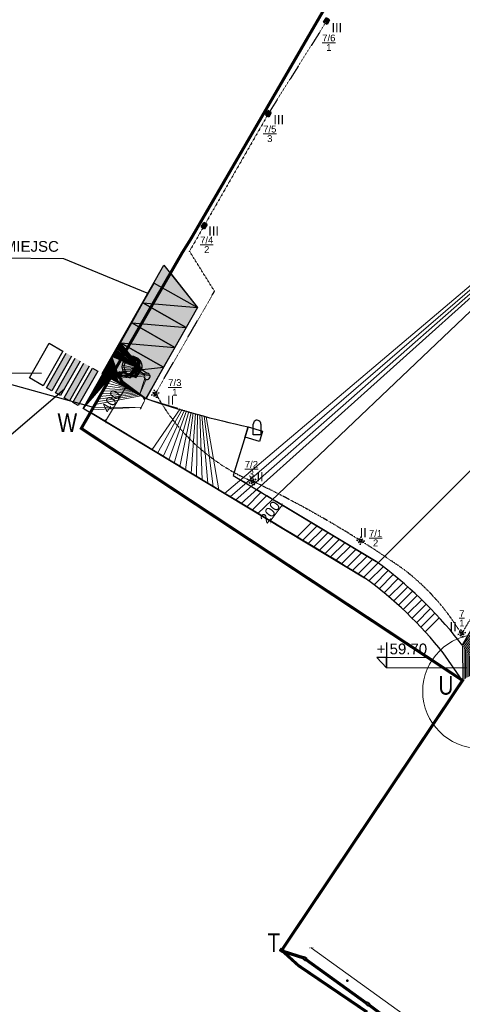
# Model space of a CAD drawing. Header units: millimetres. Extents: x 6567289036 to 6568990308, y 5976640423 to 5977332400.
# Tile 43 of 216: x 6567997284 to 6568041808, y 5976852840 to 5976951801. Entities that reach past the tile are written whole.
import ezdxf

# ---------------------------------------------------------------- set-up
doc = ezdxf.new("R2010")
doc.units = ezdxf.units.MM
for name, pattern in [('ACAD_ISO03W100', [30, 12, -18]), ('ACAD_ISO04W100', [30, 24, -3, 0, -3]), ('ACAD_ISO10W100', [18, 12, -3, 0, -3]), ('HIDDEN2', [4.762499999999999, 3.175, -1.5875])]:
    doc.linetypes.add(name, pattern=pattern)
for name, color, linetype, lineweight in [('_ZAKRES_OPRACOWANIA', 182, 'HIDDEN2', 50), ('OBSZAR WPISANY DO REJESTRU ZABYTKÓW', 10, 'FENCELINE1', 35), ('parking', 251, 'Continuous', 0), ('proj. kabel', 1, 'ACAD_ISO03W100', 30), ('proj. opis', 1, 'Continuous', 20), ('proj. oprawy dogruntowe', 1, 'Continuous', 35), ('proj. oświetlenie - beton', 1, 'Continuous', 35), ('proj. słupki oświetleniowe', 1, 'Continuous', 35), ('PZT_Granica Działki', 1, 'ACAD_ISO04W100', 40), ('ZAGOSPODAROWANIE_ OGRODZENIE', 220, 'Continuous', 50), ('zagospodarowanie_ wymiary', 160, 'Continuous', 13)]:
    doc.layers.add(name, color=color, linetype=linetype, lineweight=lineweight)
doc.styles.add('Arial', font='arial.ttf', dxfattribs={"height": 324.5658682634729})
doc.styles.get("Standard").update_dxf_attribs({"font": 'arial.ttf'})
doc.linetypes.add('FENCELINE1', pattern='A,6.349999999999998,-2.54,[133,ltypeshp.shx,S=2.54,R=0,X=-2.54,Y=0],-2.54,25.4', length=36.83)
doc.dimstyles.new('pzt 500', dxfattribs={"dimtxt": 1000, "dimasz": 300, "dimexe": 1, "dimexo": 1, "dimgap": 50, "dimtad": 1, "dimdec": 0, "dimlfac": 0.1, "dimzin": 12, "dimtxsty": 'Standard', "dimblk": 'ARCHTICK', "dimcen": 6, "dimclrd": 256, "dimclre": 256, "dimclrt": 256, "dimadec": 3, "dimazin": 0, "dimtfac": 1, "dimtdec": 0, "dimtmove": 0, "dimatfit": 3, "dimfxl": 0, "dimtolj": 1, "dimlwd": -1, "dimarcsym": 0})
picture_1 = doc.add_image_def('image2.jpg', size_in_pixel=(6997, 9782))

# ---------------------------------------------------------------- blocks, each defined once
blk = doc.blocks.new('_ARCHTICK')
at = {"color": 0, "linetype": 'ByBlock', "const_width": 0.15}
blk.add_lwpolyline([(-0.5, -0.5), (0.5, 0.5)], dxfattribs=at)
blk = doc.blocks.new('*D296')
at = {"layer": 'Defpoints', "color": 0, "lineweight": 30}
for p in [(6568026609.037051, 5976858531.265306), (6568025867.403996, 5976857502.8207), (6568063639.917902, 5976830264.265793)]:
    blk.add_point(p, dxfattribs=at)
at = {"layer": 'zagospodarowanie_ wymiary', "lineweight": -2}
for p, q in [((6568026591.489948, 5976858506.932218), (6568026609.621954, 5976858532.076409)), ((6568064364.003855, 5976831268.377311), (6568064382.13586, 5976831293.521502))]:
    blk.add_line(p, q, dxfattribs=at)
at = {"layer": 'zagospodarowanie_ wymiary'}
blk.add_line((6568064381.550959, 5976831292.7104), (6568026609.037051, 5976858531.265306), dxfattribs=at)
at = {"layer": 'zagospodarowanie_ wymiary', "xscale": 300, "yscale": 300, "zscale": 300}
for p, rotation in [((6568026609.037051, 5976858531.265306), 144.2038331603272), ((6568064381.550959, 5976831292.7104), 324.2038331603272)]:
    blk.add_blockref('_ARCHTICK', p, dxfattribs=dict(at, rotation=rotation))
at = {"layer": 'zagospodarowanie_ wymiary', "insert": (6568045699.317907, 5976845455.986258), "char_height": 1000, "attachment_point": 5, "rotation": 324.20383316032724}
blk.add_mtext('\\A1;4657', dxfattribs=at)
blk = doc.blocks.new('A$C35ED537B')
h = blk.add_hatch(color=256)
h.dxf.hatch_style = 1
h.paths.add_polyline_path([(597.4794612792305, 539.6668254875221), (347.4974705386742, 536.8446800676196), (350.3175245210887, 286.8626985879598), (600.3016296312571, 289.682755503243)])
h.paths.add_polyline_path([(2981.363359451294, 1197.797172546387), (2731.379288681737, 1194.975004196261), (2734.201457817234, 944.9909343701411), (2984.185527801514, 947.813102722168)])
h.paths.add_polyline_path([(10795.44844341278, 1122.557886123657), (10545.48616313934, 1126.900535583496), (10541.14351463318, 876.9382543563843), (10791.10579490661, 872.5956068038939)])
h.paths.add_polyline_path([(23686.05223274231, 733.9296464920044), (23436.05223274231, 733.9296474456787), (23436.05223083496, 483.929648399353), (23686.05223083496, 483.9296474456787)])
h.paths.add_polyline_path([(49299.76936531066, 733.9296245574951), (49049.76936912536, 733.9296197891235), (49049.76935768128, 483.9296464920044), (49299.76936531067, 483.9296016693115)])
h = blk.add_hatch(color=256)
h.dxf.hatch_style = 1
h.paths.add_polyline_path([(5521.235765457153, 1078.021723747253), (5461.239589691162, 1077.3449010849), (5461.578422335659, 1047.30937503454), (5521.589195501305, 1046.692484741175)])
h.paths.add_polyline_path([(5521.589195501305, 1046.692484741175), (5461.578422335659, 1047.30937503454), (5461.916410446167, 1017.348711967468), (5521.912591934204, 1018.025527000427)])
h.paths.add_polyline_path([(8061.468946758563, 1020.583386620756), (8001.458173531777, 1021.20027691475), (8001.788820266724, 991.890383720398), (8061.785001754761, 992.5671987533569)])
h.paths.add_polyline_path([(8061.10817527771, 1052.563395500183), (8001.111999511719, 1051.88657283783), (8001.458173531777, 1021.20027691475), (8061.468946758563, 1020.583386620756)])
h.paths.add_polyline_path([(13332.54159927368, 947.2836198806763), (13272.54923915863, 948.241289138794), (13272.06794601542, 918.0906758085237), (13332.04646688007, 916.266290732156)])
h.paths.add_polyline_path([(13332.04646688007, 916.266290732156), (13272.06794601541, 918.0906758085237), (13271.59158315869, 888.2489203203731), (13331.58393573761, 887.2912511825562)])
h.paths.add_polyline_path([(15870.88680325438, 839.0416050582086), (15810.90828251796, 840.8659901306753), (15810.44822015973, 812.0453795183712), (15870.44057273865, 811.0877103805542)])
h.paths.add_polyline_path([(15871.39823627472, 871.0800790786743), (15811.40587615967, 872.037748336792), (15810.90828251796, 840.8659901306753), (15870.88680325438, 839.0416050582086)])
h.paths.add_polyline_path([(18409.72713867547, 761.8169194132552), (18349.74861806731, 763.6413044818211), (18349.30485620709, 735.8418387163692), (18409.29720878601, 734.8841695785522)])
h.paths.add_polyline_path([(18410.25487232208, 794.8765382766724), (18350.26251220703, 795.83420753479), (18349.7486180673, 763.6413044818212), (18409.72713867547, 761.8169194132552)])
h.paths.add_polyline_path([(20948.56747409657, 684.5922337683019), (20888.58895361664, 686.416618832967), (20888.16149225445, 659.6382979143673), (20948.15384483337, 658.6806287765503)])
h.paths.add_polyline_path([(20949.11150836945, 718.6729974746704), (20889.11914825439, 719.6306667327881), (20888.58895361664, 686.416618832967), (20948.56747409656, 684.5922337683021)])
h.paths.add_polyline_path([(26225.68509695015, 608.9296441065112), (26165.68137630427, 608.9296441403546), (26166.05590621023, 575.2982407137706), (26226.05218791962, 575.9663782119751)])
h.paths.add_polyline_path([(26225.38404750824, 635.9626512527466), (26165.38776874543, 635.2945194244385), (26165.68137630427, 608.9296441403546), (26225.68509695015, 608.9296441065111)])
h.paths.add_polyline_path([(28765.67982720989, 608.9296426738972), (28705.67610658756, 608.9296427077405), (28706.05586329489, 574.8288918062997), (28766.05214500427, 575.4970293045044)])
h.paths.add_polyline_path([(28765.3840045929, 635.4933023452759), (28705.38772583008, 634.8251705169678), (28705.67610658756, 608.9296427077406), (28765.67982720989, 608.9296426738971)])
h.paths.add_polyline_path([(31305.67455651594, 608.9296412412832), (31245.67083591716, 608.9296412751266), (31246.05581942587, 574.3595428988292), (31306.05210113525, 575.0276803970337)])
h.paths.add_polyline_path([(31305.38396072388, 635.0239534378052), (31245.38768196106, 634.3558216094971), (31245.67083591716, 608.9296412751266), (31305.67455651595, 608.9296412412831)])
h.paths.add_polyline_path([(33845.66928770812, 608.929639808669), (33785.66556713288, 608.9296398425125), (33786.0557774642, 573.8901920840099), (33846.05205917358, 574.5583295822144)])
h.paths.add_polyline_path([(33845.38391876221, 634.5546026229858), (33785.38763999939, 633.8864707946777), (33785.66556713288, 608.9296398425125), (33845.66928770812, 608.9296398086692)])
h.paths.add_polyline_path([(36385.66401606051, 608.929638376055), (36325.66029550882, 608.9296384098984), (36326.0557326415, 573.4208431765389), (36386.05201435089, 574.0889806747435)])
h.paths.add_polyline_path([(36385.38387393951, 634.0852537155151), (36325.3875951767, 633.4171218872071), (36325.66029550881, 608.9296384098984), (36385.6640160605, 608.929638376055)])
h.paths.add_polyline_path([(38925.65874632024, 608.929636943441), (38865.65502579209, 608.9296369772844), (38866.05568972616, 572.9514942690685), (38926.05197143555, 573.6196317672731)])
h.paths.add_polyline_path([(38925.38383102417, 633.6159048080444), (38865.38755226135, 632.9477729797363), (38865.65502579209, 608.9296369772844), (38925.65874632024, 608.929636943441)])
h.paths.add_polyline_path([(41465.65347560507, 608.929635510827), (41405.64975510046, 608.9296355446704), (41406.05564585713, 572.4821434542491), (41466.05192756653, 573.1502809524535)])
h.paths.add_polyline_path([(41465.38378715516, 633.1465539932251), (41405.38750839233, 632.4784221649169), (41405.64975510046, 608.9296355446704), (41465.65347560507, 608.929635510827)])
h.paths.add_polyline_path([(44005.6482058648, 608.9296340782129), (43945.64448538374, 608.9296341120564), (43946.0556029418, 572.0127945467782), (44006.05188465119, 572.6809320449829)])
h.paths.add_polyline_path([(44005.38374423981, 632.6772050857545), (43945.38746547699, 632.0090732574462), (43945.64448538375, 608.9296341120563), (44005.64820586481, 608.929634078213)])
h.paths.add_polyline_path([(46545.64293612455, 608.9296326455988), (46485.63921566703, 608.9296326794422), (46486.05556002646, 571.5434456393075), (46546.05184173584, 572.2115831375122)])
h.paths.add_polyline_path([(46545.38370132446, 632.2078561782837), (46485.38742256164, 631.5397243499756), (46485.63921566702, 608.9296326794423), (46545.64293612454, 608.929632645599)])
at = {"lineweight": 70}
for points in [[(598.8915835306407, 414.6748075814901), (2732.758512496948, 1072.805137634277)], [(10543.19587898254, 995.0720796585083), (2981.363359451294, 1072.8051404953)], [(23436.05223178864, 608.9296464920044), (10793.20613288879, 993.4909763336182)], [(49049.76936340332, 608.9296312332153), (23687.10014057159, 608.9296455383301)]]:
    blk.add_lwpolyline(points, dxfattribs=at)
at = {"lineweight": 40}
for points in [[(2731.379288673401, 1194.975004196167), (2734.201457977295, 944.9909343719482), (2984.185527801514, 947.813102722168), (2981.363359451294, 1197.797172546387), (2731.379288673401, 1194.975004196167)], [(10545.48616313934, 1126.900535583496), (10541.14351463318, 876.9382543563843), (10791.10579490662, 872.595606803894), (10795.44844341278, 1122.557886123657), (10545.48616313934, 1126.900535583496)], [(347.4974466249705, 536.846799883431), (350.3175245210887, 286.8626985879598), (600.3016296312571, 289.682755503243), (597.4815374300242, 539.6668596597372), (347.4974466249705, 536.846799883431)], [(13271.59157562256, 888.2489204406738), (13331.58393573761, 887.2912511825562), (13332.54159927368, 947.2836198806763), (13272.54923915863, 948.241289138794), (13271.59158325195, 888.2489261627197)], [(15810.4482126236, 812.0453796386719), (15870.44057273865, 811.0877103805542), (15871.39823627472, 871.0800790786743), (15811.40587615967, 872.037748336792), (15810.44822025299, 812.0453853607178)], [(18349.30484867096, 735.8418388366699), (18409.29720878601, 734.8841695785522), (18410.25487232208, 794.8765382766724), (18350.26251220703, 795.83420753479), (18349.30485630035, 735.8418445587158)], [(20888.16148471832, 659.638298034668), (20948.15384483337, 658.6806287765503), (20949.11150836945, 718.6729974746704), (20889.11914825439, 719.6306667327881), (20888.16149234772, 659.6383037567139)], [(23436.05223274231, 733.9296474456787), (23436.05223083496, 483.929648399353), (23686.05223083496, 483.9296474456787), (23686.05223274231, 733.9296464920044), (23436.05223274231, 733.9296474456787)], [(26166.05590629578, 575.2982330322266), (26165.38776874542, 635.2945194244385), (26225.38404750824, 635.9626512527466), (26226.05218791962, 575.9663782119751), (26166.0559015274, 575.2982406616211)], [(28706.05586338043, 574.8288841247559), (28705.38772583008, 634.8251705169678), (28765.3840045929, 635.4933023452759), (28766.05214500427, 575.4970293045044), (28706.05585861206, 574.8288917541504)], [(31246.05581951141, 574.3595352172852), (31245.38768196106, 634.3558216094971), (31305.38396072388, 635.0239534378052), (31306.05210113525, 575.0276803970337), (31246.05581474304, 574.3595428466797)], [(33786.05577754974, 573.8901844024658), (33785.38763999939, 633.8864707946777), (33845.38391876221, 634.5546026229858), (33846.05205917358, 574.5583295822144), (33786.05577278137, 573.8901920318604)], [(36326.05573272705, 573.4208354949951), (36325.3875951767, 633.417121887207), (36385.38387393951, 634.0852537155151), (36386.05201435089, 574.0889806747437), (36326.05572795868, 573.4208431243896)], [(38866.05568981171, 572.9514865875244), (38865.38755226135, 632.9477729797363), (38925.38383102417, 633.6159048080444), (38926.05197143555, 573.619631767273), (38866.05568504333, 572.951494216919)], [(41406.05564594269, 572.4821357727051), (41405.38750839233, 632.478422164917), (41465.38378715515, 633.1465539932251), (41466.05192756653, 573.1502809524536), (41406.05564117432, 572.4821434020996)], [(43946.05560302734, 572.0127868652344), (43945.38746547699, 632.0090732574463), (44005.38374423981, 632.6772050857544), (44006.05188465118, 572.6809320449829), (43946.05559825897, 572.0127944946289)], [(46486.055560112, 571.5434379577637), (46485.38742256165, 631.5397243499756), (46545.38370132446, 632.2078561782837), (46546.05184173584, 572.2115831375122), (46486.05555534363, 571.5434455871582)], [(49049.76936912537, 733.9296197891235), (49049.76935768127, 483.9296464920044), (49299.76936531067, 483.9296016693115), (49299.76936531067, 733.9296245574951), (49049.76936912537, 733.9296197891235)]]:
    blk.add_lwpolyline(points, dxfattribs=at)
for points in [[(2984.185527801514, 947.813102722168), (2981.363359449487, 1197.797172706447), (2731.379288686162, 1194.975003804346), (2734.201457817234, 944.9909343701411), (2984.185527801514, 947.813102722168)], [(600.3016296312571, 289.682755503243), (597.4794612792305, 539.6668254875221), (347.4953905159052, 536.844656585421), (350.3175596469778, 286.8605871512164), (600.3016296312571, 289.682755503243)]]:
    blk.add_lwpolyline(points)
for points in [[(5461.239589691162, 1077.3449010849), (5521.235765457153, 1078.021723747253), (5521.912591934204, 1018.025527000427), (5461.916410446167, 1017.348711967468)], [(8001.111999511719, 1051.88657283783), (8061.10817527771, 1052.563395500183), (8061.785001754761, 992.5671987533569), (8001.788820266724, 991.890383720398)]]:
    blk.add_lwpolyline(points, close=True, dxfattribs=at)
blk = doc.blocks.new('A$C16E968F9')
at = {"lineweight": 20}
h = blk.add_hatch(dxfattribs=at)
h.set_pattern_fill('ANSI31', color=143, scale=50, angle=-1.132014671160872)
h.set_pattern_definition([(43.86798532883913, (-6567997040.728377, -5976919096.231314), (-110.0136077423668, 114.448978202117), [])])
edge = h.paths.add_edge_path()
edge.add_arc((-3181.486545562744, 63.96499156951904), 809.2069627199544, 354.8497814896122, 577.3723121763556)
edge.add_line((-3824.569823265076, -427.2170581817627), (0.3724174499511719, -0.2191610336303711))
edge.add_line((0.3724174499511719, -0.2191610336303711), (-4354.789247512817, 2455.909273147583))
edge.add_line((-4354.789247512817, 2455.909273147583), (-6125.619938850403, -684.0950708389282))
edge.add_line((-6125.619938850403, -684.0950708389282), (-3995.632135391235, -446.3136205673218))
edge.add_line((-3995.632135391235, -446.3136205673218), (-4073.96161365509, -422.5937519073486))
edge.add_arc((-3181.48654460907, 63.96499061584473), 1016.489625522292, -11.871738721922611, 208.5982945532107, ccw=False)
edge.add_line((-2186.739046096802, -145.1487884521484), (-2375.546537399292, -8.675309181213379))
h.paths.add_polyline_path([(-4380.159212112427, -489.240348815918), (-3438.631407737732, -774.3554182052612), (-3131.813702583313, -349.8811435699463)], flags=17)
edge = h.paths.add_edge_path()
edge.add_line((-4442.664400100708, -496.2181224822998), (-6125.619938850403, -684.0950708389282))
edge.add_line((-6125.619938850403, -684.0950708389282), (-1761.573069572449, -3160.024989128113))
edge.add_line((-1761.573069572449, -3160.024989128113), (0.3724174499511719, -0.2191610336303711))
edge.add_line((0.3724174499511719, -0.2191610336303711), (-2196.30194568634, -245.4451732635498))
edge.add_line((-2196.30194568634, -245.4451732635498), (-1654.13116645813, -607.8053302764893))
edge.add_arc((-1672.336247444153, -913.662672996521), 306.3986603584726, -211.50715673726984, 86.59368938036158, ccw=False)
edge.add_line((-1933.564051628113, -753.5371837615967), (-2394.963848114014, -441.6327810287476))
edge.add_line((-2394.963848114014, -441.6327810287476), (-2835.34787273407, -1050.89257144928))
edge.add_line((-2835.34787273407, -1050.89257144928), (-3014.555773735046, -932.2129335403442))
edge.add_line((-3014.555773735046, -932.2129335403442), (-2572.908598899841, -321.2056121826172))
edge.add_line((-2572.908598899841, -321.2056121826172), (-2616.349132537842, -292.3371915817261))
edge.add_line((-2616.349132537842, -292.3371925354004), (-2202.611539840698, -241.2281532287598))
edge.add_line((-2202.611539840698, -241.2281532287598), (-2776.185911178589, 142.1206121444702))
edge.add_line((-2776.185911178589, 142.1206121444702), (-3126.407266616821, -342.4014797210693))
edge.add_line((-3126.407266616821, -342.4014797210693), (-2843.446709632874, -317.6892585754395))
edge.add_line((-2843.446709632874, -317.6892585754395), (-3380.06005859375, -1060.079805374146))
edge.add_line((-3380.06005859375, -1060.079805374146), (-4288.012612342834, -782.3395900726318))
edge.add_line((-4288.012612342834, -782.3395900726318), (-4398.809608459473, -1137.627415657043))
edge.add_line((-4398.809608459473, -1137.627415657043), (-4610.930764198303, -1068.163222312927))
edge.add_line((-4610.930764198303, -1068.163222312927), (-4442.664400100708, -496.2181234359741))
for p, q in [((-3438.631407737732, -774.3554191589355), (-2776.185911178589, 142.1206121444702)), ((-2776.185911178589, 142.1206121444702), (-1654.131168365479, -607.8053293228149)), ((-4435.666391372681, -472.4315700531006), (-4610.930765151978, -1068.163222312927)), ((-3438.631407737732, -774.3554191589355), (-4435.666391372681, -472.4315700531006)), ((-4398.809609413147, -1137.627415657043), (-4288.012614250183, -782.3395910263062)), ((-4288.012614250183, -782.3395910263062), (-3380.060059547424, -1060.079805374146)), ((-3736.699101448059, -524.7241668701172), (-4073.961612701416, -422.5937519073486)), ((-2757.378471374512, -198.6161012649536), (-3380.060059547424, -1060.079805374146)), ((-3014.555772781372, -932.2129335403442), (-2572.908599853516, -321.2056112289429)), ((-2835.347873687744, -1050.89257144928), (-3014.555772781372, -932.2129335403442)), ((-2394.963849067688, -441.6327819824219), (-2835.347873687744, -1050.89257144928)), ((-2572.908599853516, -321.2056112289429), (-2757.378471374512, -198.6161012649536)), ((-1933.564051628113, -753.5371837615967), (-2394.963849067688, -441.6327819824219)), ((-2375.546537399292, -8.675309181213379), (-2186.739045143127, -145.1487884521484)), ((-4610.930765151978, -1068.163222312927), (-4398.809609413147, -1137.627415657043))]:
    blk.add_line(p, q)
at = {"color": 6, "lineweight": 30}
blk.add_lwpolyline([(-6127.408550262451, -671.0686025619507), (-4350.01784324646, 2465.227125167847), (0, 0), (-1768.54691696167, -3156.115742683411), (-6127.408550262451, -671.0686025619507), (0, 0)], dxfattribs=at)
for centre, radius, start, end in [((-3181.48654460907, 63.96499156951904), 1016.489625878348, 348.1282467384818, 208.5982710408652), ((-3181.48654460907, 63.96499156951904), 809.2069628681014, 354.8497726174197, 226.6762911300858), ((-1672.336245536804, -913.6626720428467), 306.3986594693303, 148.4928613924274, 86.5936620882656)]:
    blk.add_arc(centre, radius, start, end)
blk = doc.blocks.new('*D310')
at = {"layer": 'Defpoints', "color": 0, "lineweight": 30}
for p in [(6568008196.619848, 5976914750.990796), (6568005917.100292, 5976911449.62836), (6568006136.80834, 5976911317.809746)]:
    blk.add_point(p, dxfattribs=at)
at = {"layer": 'zagospodarowanie_ wymiary'}
blk.add_line((6568007976.911798, 5976914882.80941), (6568005917.100292, 5976911449.62836), dxfattribs=at)
at = {"layer": 'zagospodarowanie_ wymiary', "lineweight": -2}
for p, q in [((6568008002.636908, 5976914867.375072), (6568007976.054295, 5976914883.323888)), ((6568005942.8254, 5976911434.194022), (6568005916.242788, 5976911450.142838))]:
    blk.add_line(p, q, dxfattribs=at)
at = {"layer": 'zagospodarowanie_ wymiary', "xscale": 300, "yscale": 300, "zscale": 300}
for p, rotation in [((6568007976.911798, 5976914882.80941), 59.0374353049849), ((6568005917.100292, 5976911449.62836), 239.0374353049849)]:
    blk.add_blockref('_ARCHTICK', p, dxfattribs=dict(at, rotation=rotation))
at = {"layer": 'zagospodarowanie_ wymiary', "insert": (6568006466.312673, 5976913454.621305), "char_height": 1000, "attachment_point": 5, "rotation": 59.03743530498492}
blk.add_mtext('\\A1;400', dxfattribs=at)
blk = doc.blocks.new('*D314')
at = {"layer": 'Defpoints', "color": 0, "lineweight": 30}
for p in [(6568023703.190669, 5976903017.162393), (6568024130.266554, 5976902697.708661), (6568022922.064807, 5976901082.47059)]:
    blk.add_point(p, dxfattribs=at)
at = {"layer": 'zagospodarowanie_ wymiary'}
blk.add_line((6568022494.988922, 5976901401.924321), (6568023703.190669, 5976903017.162393), dxfattribs=at)
at = {"layer": 'zagospodarowanie_ wymiary', "lineweight": -2}
for p, q in [((6568023727.213686, 5976902999.193122), (6568023702.389902, 5976903017.761369)), ((6568022519.011938, 5976901383.95505), (6568022494.188155, 5976901402.523297))]:
    blk.add_line(p, q, dxfattribs=at)
at = {"layer": 'zagospodarowanie_ wymiary', "xscale": 300, "yscale": 300, "zscale": 300}
for p, rotation in [((6568023703.190669, 5976903017.162393), 53.20342794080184), ((6568022494.988922, 5976901401.924321), 233.2034279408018)]:
    blk.add_blockref('_ARCHTICK', p, dxfattribs=dict(at, rotation=rotation))
at = {"layer": 'zagospodarowanie_ wymiary', "insert": (6568022466.09141, 5976902299.177443), "char_height": 1000, "attachment_point": 5, "rotation": 53.20342794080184}
blk.add_mtext('\\A1;200', dxfattribs=at)
blk = doc.blocks.new('słupek ośw. 3m')
at = {"layer": 'proj. słupki oświetleniowe'}
for p, q in [((-0.2999999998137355, 0.3000000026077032), (-0.2000005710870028, 0.2000005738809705)), ((-0.2004784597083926, 1.862645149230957e-09), (-0.2999999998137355, 1.862645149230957e-09)), ((0.000478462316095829, 0.2000005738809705), (0.000717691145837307, 0.3000000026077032)), ((0.3000000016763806, 1.862645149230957e-09), (0.1995215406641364, 1.862645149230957e-09)), ((0.3000000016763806, 0.3000000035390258), (0.2000005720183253, 0.2000005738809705)), ((-0.1999994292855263, -0.1999994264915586), (-0.3000000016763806, -0.2999999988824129)), ((-0.000717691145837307, -0.2999999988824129), (-0.0004784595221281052, -0.1999994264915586)), ((0.1995215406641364, -0.1995215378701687), (0.3000000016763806, -0.2999999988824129))]:
    blk.add_line(p, q, dxfattribs=at)
blk.add_lwpolyline([(-0.1000000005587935, -0.1000000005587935), (0.09999999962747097, -0.1000000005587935), (0.09999999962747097, 0.09999999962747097), (-0.1000000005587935, 0.09999999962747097)], close=True, dxfattribs=at)
blk = doc.blocks.new('oświetlenie beton')
at = {"layer": 'proj. oświetlenie - beton'}
for p, q in [((-0.2499999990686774, 0.1999999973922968), (0.2500000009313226, 0.2000000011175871)), ((-0.2500000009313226, -0.2000000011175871), (-0.2499999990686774, 0.1999999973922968)), ((0.2500000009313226, 0.2000000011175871), (-0.2500000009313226, -0.2000000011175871)), ((-0.2499999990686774, 0.1999999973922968), (0.2500000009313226, -0.2000000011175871)), ((0.2500000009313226, 0.2000000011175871), (0.2500000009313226, -0.2000000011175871)), ((0.2500000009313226, -0.2000000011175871), (-0.2500000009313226, -0.2000000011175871))]:
    blk.add_line(p, q, dxfattribs=at)
blk = doc.blocks.new('A$C46B91495')
at = {"layer": 'proj. kabel', "ltscale": 0.03}
for p, q in [((-50059.51473045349, 19939.54795646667), (-44145.38630771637, 30175.1435842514)), ((-48741.34852981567, 14905.18070793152), (-48741.34852981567, 14905.18070793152)), ((-11908.52680873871, 8294.097051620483), (-19222.91605472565, -4139.105625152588)), ((-19360.26286697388, -4172.808046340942), (-19360.26286697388, -4172.808046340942))]:
    blk.add_line(p, q, dxfattribs=at)
for points in [[(-33000.02640247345, 57110.14172363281), (-38605.56033802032, 48222.14378738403)], [(-38854.59734344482, 47788.57510185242), (-45065.89440345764, 36974.82525348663)], [(-45314.93140983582, 36541.25657081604), (-46660.65753746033, 34198.37302398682)], [(-44145.38630771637, 30175.1435842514), (-46660.65753746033, 34198.37302207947)]]:
    blk.add_lwpolyline(points, dxfattribs=at)
for centre, radius, start, end in [((-32444.18290138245, 29537.93200969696), 20090.65815483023, 208.9798408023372, 246.6095697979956), ((-85154.71182918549, -83248.86185646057), 104443.8178225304, 57.82597120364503, 64.52341237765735), ((-85154.71182918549, -83248.86185646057), 104443.8178225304, 54.87119410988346, 57.71045470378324), ((-39278.50719070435, -16325.64103603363), 23332.97680569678, 31.38885454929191, 52.4433182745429)]:
    blk.add_arc(centre, radius, start, end, dxfattribs=at)
at = {"layer": 'proj. słupki oświetleniowe'}
for p, q in [((-29731.59480857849, 5126.791192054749), (-29872.3753900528, 5140.246926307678)), ((-29681.84610748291, 4909.447241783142), (-29604.57565021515, 4972.925175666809)), ((-29577.66477680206, 5254.484363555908), (-29641.02223873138, 5331.233102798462)), ((-29409.66908836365, 5522.219281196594), (-29423.12466907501, 5381.440309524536)), ((-29295.49558734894, 5226.835456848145), (-29218.22601413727, 5290.312664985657)), ((-29027.69673061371, 5059.512981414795), (-29168.47570419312, 5072.96856212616)), ((-29476.88299465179, 4818.993976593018), (-29490.40303230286, 4677.54062461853)), ((-29259.04988193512, 4868.526803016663), (-29323.01653957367, 4946.0134973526))]:
    blk.add_line(p, q, dxfattribs=at)
blk.add_lwpolyline([(-29590.81583881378, 5113.335609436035), (-29463.49172019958, 4959.100176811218), (-29309.25628662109, 5086.424295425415), (-29436.58040523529, 5240.659728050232)], close=True, dxfattribs=at)
at = {"layer": 'proj. oświetlenie - beton', "xscale": 1000, "yscale": 1000, "zscale": 1000, "rotation": 59.99999999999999}
for p in [(-32875.0264043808, 57326.64807510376), (-38730.98891067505, 48005.8848733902), (-45187.95029640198, 36756.61912345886)]:
    blk.add_blockref('oświetlenie beton', p, dxfattribs=at)
at = {"layer": 'proj. słupki oświetleniowe'}
for p, xscale, yscale, zscale, rotation in [((-50107.19386959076, 19851.64630889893), 1000, 1000, 1000, 331.5239478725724), ((-40324.56033611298, 11068.64091491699), 999.9999999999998, 999.9999999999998, 999.9999999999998, 342.7454395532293), ((-19274.73824977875, -4224.630241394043), 1000, 1000, 1000, 328.7869409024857)]:
    blk.add_blockref('słupek ośw. 3m', p, dxfattribs=dict(at, xscale=xscale, yscale=yscale, zscale=zscale, rotation=rotation))
at = {"layer": 'proj. opis', "linetype": 'Continuous', "char_height": 975.0000000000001, "attachment_point": 1}
for s, insert, width in [('\\A1;{\\H1x;\\W9.92023;  \\H0.7x;\\W1;\\S7\\/6/1;}', (-40817.39977836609, 55967.40851020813), 9388.931304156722), ('\\A1;{\\H1x;\\W9.92023;  \\H0.7x;\\W1;\\S7\\/5/3;}', (-46756.82284736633, 46809.00676250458), 9388.931304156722), ('\\A1;{\\H1x;\\W9.92023;  \\H0.7x;\\W1;\\S7\\/4/2;}', (-53098.05873584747, 35660.8206911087), 9388.931304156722), ('\\A1;{\\H1x;\\W9.92023;  \\H0.7x;\\W1;\\S7\\/3/1;}', (-56305.5764541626, 21328.75737380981), 9388.931304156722), ('\\A1;{\\H1x;\\W9.92023;  \\H0.7x;\\W1;\\S7\\/2/3;}', (-48603.36489200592, 13113.60444641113), 9388.931304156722), ('\\A1;{\\H1x;\\W9.92023;  \\H0.7x;\\W1;\\S7\\/1/2;}', (-36110.04246711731, 6176.102619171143), 9388.931304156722), ('\\A1;{\\H1x;\\W9.92023;  \\H0.7x;\\W1;\\S7/1;}', (-27039.28137207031, -1885.219667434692), 23393.08653467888)]:
    blk.add_mtext(s, dxfattribs=dict(at, insert=insert, width=width))
at = {"layer": 'proj. oprawy dogruntowe', "char_height": 927.4523207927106, "attachment_point": 1}
for s, width, insert in [('III', 3.312646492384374, (-32382.06160545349, 57117.9721622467)), ('III', 3.312646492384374, (-38229.02788639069, 47871.58869171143)), ('III', 3.312646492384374, (-44775.09722232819, 36689.24882888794)), ('II', 3.312646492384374, (-48914.48948478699, 19684.74253559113)), ('II', 927.4523207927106, (-39926.38627624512, 11991.56618404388)), ('II', 3.312646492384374, (-29541.63435840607, 6372.935698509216)), ('II', 3.312646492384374, (-20501.36510276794, -3076.164896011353))]:
    blk.add_mtext_dynamic_manual_height_columns(s, width=width, gutter_width=1, heights=[0], dxfattribs=dict(at, insert=insert))

msp = doc.modelspace()

# ---------------------------------------------------------------- hatches: boundary and pattern name
at = {"lineweight": 9}
h = msp.add_hatch(dxfattribs=at)
h.set_pattern_fill('ANSI31', color=6, scale=200)
h.set_pattern_definition([(45, (0, 0), (-449.0128060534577, 449.0128060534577), [])])
edge = h.paths.add_edge_path()
edge.add_arc((6568034148.686172, 5976936023.267941), 32206.75232746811, 328.805276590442, 349.8979949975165)
edge.add_line((6568065856.13859, 5976930374.165656), (6568068013.816805, 5976942445.052427))
edge.add_line((6568068013.816805, 5976942445.052427), (6568068095.181122, 5976942900.236113))
edge.add_line((6568068095.181122, 5976942900.236113), (6568068323.445813, 5976944177.237134))
edge.add_line((6568068323.445813, 5976944177.237134), (6568068444.720499, 5976944855.69465))
edge.add_line((6568068444.720499, 5976944855.69465), (6568068488.958369, 5976945103.178412))
edge.add_line((6568068488.958369, 5976945103.178412), (6568068540.241626, 5976945390.07679))
edge.add_line((6568068540.241626, 5976945390.07679), (6568068586.76246, 5976945650.332332))
edge.add_line((6568068586.76246, 5976945650.332332), (6568068635.131769, 5976945920.928965))
edge.add_line((6568068635.131769, 5976945920.928965), (6568068965.286498, 5976947767.942261))
edge.add_line((6568068965.286498, 5976947767.942261), (6568068435.529675, 5976947454.2835))
edge.add_line((6568068435.529675, 5976947454.2835), (6568068241.520104, 5976947380.614817))
edge.add_line((6568068241.520104, 5976947380.614817), (6568068050.683704, 5976947328.75661))
edge.add_line((6568068050.683704, 5976947328.75661), (6568067863.359718, 5976947297.595922))
edge.add_line((6568067863.359718, 5976947297.595922), (6568067681.421284, 5976947286.190485))
edge.add_line((6568067681.421284, 5976947286.190485), (6568067505.274965, 5976947293.215984))
edge.add_line((6568067505.274965, 5976947293.215984), (6568067335.094812, 5976947317.44418))
edge.add_line((6568067335.094812, 5976947317.44418), (6568066769.694947, 5976947533.378028))
edge.add_line((6568066769.694947, 5976947533.378028), (6568066750.358682, 5976947420.636451))
edge.add_line((6568066750.358682, 5976947420.636451), (6568066439.701027, 5976945609.323187))
edge.add_line((6568066439.701027, 5976945609.323187), (6568066429.364079, 5976945549.052816))
edge.add_line((6568066429.364079, 5976945549.052816), (6568066419.25403, 5976945490.105404))
edge.add_line((6568066419.25403, 5976945490.105404), (6568066407.870255, 5976945423.731427))
edge.add_line((6568066407.870255, 5976945423.731427), (6568066387.165746, 5976945303.012207))
edge.add_line((6568066387.165746, 5976945303.012207), (6568066363.843471, 5976945167.029885))
edge.add_line((6568066363.843471, 5976945167.029885), (6568066326.959053, 5976944951.972468))
edge.add_line((6568066326.959053, 5976944951.972468), (6568066284.00243, 5976944701.510587))
edge.add_line((6568066284.00243, 5976944701.510587), (6568066233.5917, 5976944407.586958))
edge.add_line((6568066233.5917, 5976944407.586958), (6568066194.982246, 5976944182.471579))
edge.add_line((6568066194.982246, 5976944182.471579), (6568066115.641999, 5976943719.872187))
edge.add_line((6568066115.641999, 5976943719.872187), (6568066048.797154, 5976943330.1282))
edge.add_line((6568066048.797154, 5976943330.1282), (6568065952.82215, 5976942770.538592))
edge.add_line((6568065952.82215, 5976942770.538592), (6568065879.607695, 5976942343.6561))
edge.add_line((6568065879.607695, 5976942343.6561), (6568063880.91002, 5976930690.091733))
edge.add_arc((6568034348.98119, 5976935968.839655), 30000.00000087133, 329.59391597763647, 349.8655720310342, ccw=False)
edge.add_line((6568060222.779106, 5976920785.079205), (6568060222.779114, 5976920785.079217))
edge.add_line((6568060222.779114, 5976920785.079217), (6568059964.792317, 5976920345.45833))
edge.add_line((6568059964.792317, 5976920345.45833), (6568041785.10253, 5976888929.909109))
edge.add_line((6568041785.10253, 5976888929.909109), (6568043094.869371, 5976887200.335413))
edge.add_line((6568043094.869371, 5976887200.335413), (6568061698.727423, 5976919341.83747))
edge = h.paths.add_edge_path()
edge.add_line((6568018765.942374, 5976905988.532406), (6568020274.457098, 5976910884.594165))
edge.add_line((6568020274.457098, 5976910884.594165), (6568016250.040962, 5976911835.145189))
edge.add_line((6568016250.040962, 5976911835.145189), (6568010572.976528, 5976913517.894088))
edge.add_line((6568010572.976528, 5976913517.894088), (6568009996.86511, 5976913711.79604))
edge.add_line((6568009996.86511, 5976913711.79604), (6568009720.830637, 5976913211.607037))
edge.add_line((6568009720.830637, 5976913211.607037), (6568009540.621187, 5976912870.939355))
edge.add_line((6568009540.621187, 5976912870.939355), (6568009404.29254, 5976912643.392686))
edge.add_line((6568009404.29254, 5976912643.392686), (6568009964.852141, 5976913730.055702))
edge.add_line((6568009964.852141, 5976913730.055702), (6568007817.470098, 5976914954.307824))
edge.add_line((6568007817.470098, 5976914954.307824), (6568006384.016101, 5976915771.53972))
edge.add_line((6568006384.016101, 5976915771.53972), (6568004395.487917, 5976912312.335296))
edge.add_line((6568004395.487917, 5976912312.335296), (6568007913.162897, 5976910206.296))
edge.add_arc((6571456422.921688, 5982616062.008038), 6667008.996774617, 238.852039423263, 238.9901654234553)
edge.add_arc((6568780424.261696, 5978150810.760896), 1461317.786000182, 238.7200429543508, 239.1912223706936)
edge.add_arc((6568008365.294009, 5976863070.750304), 40284.66170195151, 38.51608489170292, 54.121905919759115, ccw=False)
edge.add_line((6568039885.357414, 5976888157.391598), (6568041802.363423, 5976885411.250747))
edge.add_line((6568041802.363423, 5976885411.250747), (6568043550.344732, 5976886404.712492))
edge.add_line((6568043550.344732, 5976886404.712492), (6568041785.10253, 5976888929.909109))
edge.add_line((6568041785.10253, 5976888929.909109), (6568041785.165547, 5976888930.016737))
edge.add_arc((6568009191.861241, 5976864063.946676), 40995.66959875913, 37.34071920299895, 54.29453859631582)
edge.add_arc((6567686590.409808, 5976324515.316308), 669495.9526334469, 58.82898035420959, 59.91476328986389)
edge.add_arc((6568030037.055865, 5976915725.997743), 14255.89108919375, 233.3057386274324, 236.6534195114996, ccw=False)
edge.add_arc((6568004402.520678, 5976879557.532569), 30081.64947836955, 55.32053758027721, 61.47897682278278)
edge = h.paths.add_edge_path(flags=16)
edge.add_arc((6567923787.356652, 5976949088.236382), 102281.8002032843, 336.7859589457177, 336.7928221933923)
edge.add_arc((6568016921.152388, 5976909150.625406), 946.1564429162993, 336.4184211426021, 337.1603600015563, ccw=False)
edge = h.paths.add_edge_path(flags=16)
edge.add_arc((6568029884.543209, 5976752875.182849), 157758.2918133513, 94.73819593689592, 94.74571192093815)
edge.add_arc((6568016921.152403, 5976909150.625408), 946.1564107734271, 94.11534904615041, 95.3685587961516, ccw=False)
h.paths.add_polyline_path([(6568015615.542516, 5976906496.376971), (6568010572.976525, 5976913517.894089)], flags=16)
h = msp.add_hatch(dxfattribs=at)
h.set_pattern_fill('ANSI31', color=6, scale=50, angle=75.00000000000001)
h.set_pattern_definition([(120, (0, 0), (-137.4815328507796, -79.375), [])])
h.paths.add_polyline_path([(6568001628.587845, 5976918488.193012), (6568000236.857163, 5976919275.232149), (6567998257.763294, 5976915796.417804), (6567999656.393617, 5976915000.738465)])
h = msp.add_hatch(color=18, dxfattribs=at)
h.dxf.hatch_style = 1
h.paths.add_polyline_path([(6568005143.601702, 5976916491.130673), (6568004620.899788, 5976916789.51364), (6568002643.450813, 5976913312.483744), (6568003165.677375, 5976913014.372129)])
h.paths.add_polyline_path([(6568004272.928423, 5976916988.152149), (6568003746.431208, 5976917288.701654), (6568001766.494372, 5976913808.094513), (6568002288.720934, 5976913509.9829)])
h.paths.add_polyline_path([(6568003382.210353, 5976917496.616139), (6568002855.712963, 5976917797.165746), (6568000873.586831, 5976914312.720024), (6568001395.813394, 5976914014.608411)])
h.paths.add_polyline_path([(6568002505.772051, 5976917996.928564), (6568001965.634385, 5976918290.144011), (6567999996.630392, 5976914808.330794), (6568000518.856955, 5976914510.21918)])
h = msp.add_hatch(dxfattribs=at)
h.set_pattern_fill('ANSI31', color=6, scale=50, angle=75.00000000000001)
h.set_pattern_definition([(120, (4734.433976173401, -2704.684163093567), (-137.4815328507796, -79.375), [])])
h.paths.add_polyline_path([(6568003661.913479, 5976912710.732784), (6568004390.827593, 5976912296.054302), (6568006363.021821, 5976915783.508849), (6568005645.623922, 5976916197.662058)])
at = {"layer": 'parking', "lineweight": 9}
h = msp.add_hatch(dxfattribs=at)
h.set_pattern_fill('AR-HBONE', color=256, scale=5, angle=45)
h.set_pattern_definition([(90, (0, 0), (-508.0000000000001, 508.0000000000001), [1524, -508]), (180, (0, 507.9996538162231), (-508, 508.0000000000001), [1524, -508])])
h.paths.add_polyline_path([(6568073533.277429, 5977008449.547804), (6568063307.758492, 5977014614.209203), (6568057050.562544, 5977004454.047427), (6568051158.620505, 5976993818.089594), (6568050796.274112, 5976993175.217654), (6568049987.440865, 5976994730.245831), (6568045028.419047, 5976986036.690688), (6568045952.472263, 5976986794.226805), (6568047181.635783, 5976987229.592649), (6568048234.612877, 5976987125.547994), (6568049263.381711, 5976986733.277955), (6568059125.112175, 5976981656.866416)])
h.paths.add_polyline_path([(6568015167.461264, 5976922870.924619), (6568011732.930997, 5976927200.800008), (6568005638.039282, 5976916196.831394), (6568009964.976233, 5976913730.273727)])

# ---------------------------------------------------------------- linework, layer by layer
at = {"color": 6, "lineweight": 30}
for p, q in [((6568001708.83211, 5976927781.127754), (6567982111.56089, 5976927897.255207)), ((6568010091.69965, 5976924306.840373), (6568001708.83211, 5976927781.127754)), ((6568059967.772573, 5976920343.733326), (6568041795.171438, 5976888947.304955)), ((6568004694.694695, 5976912833.386119), (6567991998.406124, 5976916339.22201)), ((6568005641.983942, 5976916191.263767), (6568003672.195607, 5976912728.806518)), ((6567995713.329674, 5976909498.099984), (6568001792.024016, 5976914709.136483)), ((6568004395.283132, 5976912312.455023), (6568031974.628002, 5976895712.032706)), ((6568020274.457098, 5976910884.594165), (6568018765.942374, 5976905988.532406)), ((6568018765.942374, 5976905988.532406), (6568033147.231002, 5976897332.218567)), ((6568019496.842517, 5976904415.272555), (6568019496.842517, 5976904415.272555)), ((6568042267.552447, 5976886611.709522), (6568034195.637382, 5976886665.976311))]:
    msp.add_line(p, q, dxfattribs=at)
at = {"color": 6, "lineweight": 9}
msp.add_line((6568009964.852141, 5976913730.055702), (6568007228.244425, 5976915319.697661), dxfattribs=at)
for points in [[(6568011797.404387, 5976927141.030226), (6568015167.461264, 5976922870.924619), (6568009964.976233, 5976913730.273727), (6568005577.607728, 5976916231.284256), (6568011797.404387, 5976927141.030226)], [(6568012439.246994, 5976926310.355022), (6568015167.461264, 5976922870.924619), (6568009964.852141, 5976913730.055702), (6568006363.021821, 5976915783.508849), (6568012439.246994, 5976926310.355022)], [(6568002507.40713, 5976917995.995183), (6568000518.856955, 5976914510.21918), (6567999996.630392, 5976914808.330794), (6568001965.634385, 5976918290.144011)], [(6568003382.210353, 5976917496.61614), (6568001395.813394, 5976914014.608411), (6568000873.586831, 5976914312.720024), (6568002855.712962, 5976917797.165744)], [(6568004272.928423, 5976916988.152149), (6568002288.720934, 5976913509.9829), (6568001766.494372, 5976913808.094513), (6568003746.431208, 5976917288.701654)], [(6568004620.899788, 5976916789.51364), (6568005143.601702, 5976916491.130673), (6568003165.677375, 5976913014.372129), (6568002643.450813, 5976913312.483744), (6568004620.899788, 5976916789.51364)]]:
    msp.add_lwpolyline(points)
at = {"color": 6, "lineweight": 30}
for points in [[(6568009683.438945, 5976923335.143536), (6568010817.44342, 5976925336.151744), (6568015167.461264, 5976922870.924619), (6568014033.456785, 5976920869.916409), (6568009683.438945, 5976923335.143536), (6568015167.461264, 5976922870.924619)], [(6568008549.434467, 5976921334.135328), (6568009683.438943, 5976923335.143537), (6568014033.456786, 5976920869.916411), (6568012899.452308, 5976918868.908202), (6568008549.434467, 5976921334.135328), (6568014033.456786, 5976920869.916411)], [(6568007415.429989, 5976919333.127122), (6568008549.434464, 5976921334.13533), (6568012899.452308, 5976918868.908205), (6568011765.447829, 5976916867.899996), (6568007415.429989, 5976919333.127122), (6568012899.452308, 5976918868.908205)], [(6567998255.723783, 5976915792.83279), (6568000236.857163, 5976919275.232149), (6568001628.587845, 5976918488.193012), (6567999656.393617, 5976915000.738465), (6567998257.763294, 5976915796.417804)], [(6567996311.827155, 5976916307.6735), (6567999467.840419, 5976916284.590311)], [(6568003661.913479, 5976912710.732784), (6568005645.623922, 5976916197.662058), (6568006363.021821, 5976915783.508849), (6568004390.827593, 5976912296.054302), (6568003661.913479, 5976912710.732784)], [(6568007913.162897, 5976910206.296), (6568004395.419492, 5976912312.373384), (6568006395.112971, 5976915790.842739), (6568009998.126724, 5976913711.138856)], [(6568034195.637382, 5976889215.671214), (6568034195.637382, 5976886665.976311), (6568034195.637382, 5976887703.934217), (6568033195.637382, 5976887703.934217), (6568034195.637382, 5976886665.976311), (6568034195.637382, 5976887703.934217), (6568038419.459798, 5976887734.44511)]]:
    msp.add_lwpolyline(points, dxfattribs=at)
at = {"lineweight": 30}
for points in [[(6568019938.783148, 5976909775.783294), (6568020274.457098, 5976910884.594165), (6568021706.981337, 5976910450.921406), (6568021415.662219, 5976909397.744753), (6568019957.935244, 5976909839.047219)], [(6568020780.463789, 5976910091.260462), (6568020780.463789, 5976911144.249825)], [(6568021530.463789, 5976911141.260462), (6568021530.463789, 5976910091.260462), (6568020780.463789, 5976910091.260462)]]:
    msp.add_lwpolyline(points, dxfattribs=at)
at = {"color": 6, "lineweight": 30}
for points in [[(6568041805.090398, 5976885406.452676), (6568039885.357414, 5976888157.391598, 0.06805056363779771), (6568031974.628002, 5976895712.032706, 0.001461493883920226), (6568022152.151501, 5976901624.328987, -0.0005826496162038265), (6568007913.162897, 5976910206.296, 0.122724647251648)], [(6568041795.171438, 5976888947.304955), (6568041489.709462, 5976889353.20146, 0.0684301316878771), (6568033147.230962, 5976897332.218591, 3.599051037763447e-10), (6568023303.09255, 5976903257.553501, 0.1378228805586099), (6568023061.873232, 5976903402.747037, -0.005984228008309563), (6568019357.558567, 5976905632.429726)]]:
    msp.add_lwpolyline(points, format="xyb", dxfattribs=at)
at = {"color": 1, "lineweight": 20}
msp.add_circle((6568043555.000621, 5976884295.77414), 5732.10462474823, dxfattribs=at)
at = {"color": 6, "lineweight": 30}
msp.add_arc((6568038820.07548, 5976998397.015853), 89455.93278740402, 251.2036318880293, 258.0349089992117, dxfattribs=at)
at = {"lineweight": 30}
msp.add_arc((6568021155.57642, 5976911171.013041), 376.0661584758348, 355.4623061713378, 184.080964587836, dxfattribs=at)
at = {"layer": '_ZAKRES_OPRACOWANIA', "linetype": 'ACAD_ISO10W100', "ltscale": 0.3, "const_width": 300}
msp.add_lwpolyline([(6568032239.999999, 5976852049.999994), (6568025329.99998, 5976856729.999994), (6568023636.608104, 5976858270.489439), (6568041829.99999, 5976885390.000004), (6568003479.99999, 5976910719.999994), (6568013629.589919, 5976928375.224607), (6568014495.843036, 5976929754.15974), (6568028338.514824, 5976953585.160838), (6568034799.999999, 5976965239.999994), (6568044391.524034, 5976981002.424018), (6568045959.99999, 5976984620.000004), (6568048339.99999, 5976988730.000004), (6568057050.562544, 5977004454.047427), (6568062589.99999, 5977013369.999994), (6568072720.000009, 5977030929.999994), (6568073869.99999, 5977032920.000013), (6568101809.99999, 5977008099.999994), (6568113540.000009, 5976997390.000004)], dxfattribs=at)
at = {"layer": 'OBSZAR WPISANY DO REJESTRU ZABYTKÓW', "linetype": 'ACAD_ISO04W100'}
for p, q in [((6568041829.99999, 5976885390.000004), (6568003479.99999, 5976910719.999994)), ((6568023636.608104, 5976858270.489439), (6568041829.99999, 5976885390.000004)), ((6568032175.165306, 5976852096.492188), (6568025265.165287, 5976856776.492188))]:
    msp.add_line(p, q, dxfattribs=at)
for points in [[(6568003480.035958, 5976910720.062562), (6568010130, 5976922290), (6568013629.589919, 5976928375.224607), (6568014495.843036, 5976929754.15974), (6568028338.514824, 5976953585.160838), (6568034800.000064, 5976965240.000111), (6568044391.524034, 5976981002.424018), (6568045963.772032, 5976984626.552579)], [(6568003480.03604, 5976910720.062705), (6568010130, 5976922290), (6568013629.589919, 5976928375.224607), (6568014495.843036, 5976929754.15974), (6568028338.514824, 5976953585.160838), (6568034800.000073, 5976965240.000129), (6568044391.524034, 5976981002.424018), (6568045960.795306, 5976984619.691043)], [(6568025329.99998, 5976856729.999994), (6568023636.608104, 5976858270.489439)]]:
    msp.add_lwpolyline(points, dxfattribs=at)
at = {"layer": 'PZT_Granica Działki', "linetype": 'HIDDEN2', "ltscale": 0.4}
msp.add_line((6568003479.99999, 5976910719.999994), (6568010130, 5976922290), dxfattribs=at)
at = {"layer": 'ZAGOSPODAROWANIE_ OGRODZENIE'}
msp.add_point((6568030245.720452, 5976855227.029146), dxfattribs=at)

# ---------------------------------------------------------------- block references
at = {"color": 6, "lineweight": 30}
for name, p in [('A$C46B91495', (6568061027.855131, 5976894337.381658)), ('A$C16E968F9', (6568011765.447832, 5976916867.899997))]:
    msp.add_blockref(name, p, dxfattribs=at)
at = {"rotation": 324.7745640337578}
msp.add_blockref('A$C35ED537B', (6568023016.255193, 5976858202.699585), dxfattribs=at)

# ---------------------------------------------------------------- texts
at = {"color": 6, "lineweight": 30, "char_height": 1080, "attachment_point": 1}
for s, width, insert in [('REMONT CZĘŚCI MIEJSC POSTOJOWYCH\\Pwg odrębnego \\Popracowania', 19758.34462451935, (6567982787.991167, 5976929554.092238)), ('{\\W2.576449; }+ 59.70\\P{\\W2.576449; }  ', 9119.31962299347, (6568032113.799431, 5976889098.20428))]:
    msp.add_mtext_dynamic_manual_height_columns(s, width=width, gutter_width=12.5, heights=[0], dxfattribs=dict(at, insert=insert))
at = {"layer": 'PZT_Granica Działki', "style": 'Arial', "width": 0.8}
for s, p in [('W', (6568001090.65336, 5976910363.896133)), ('U', (6568039402.673143, 5976883960.188826)), ('T', (6568022208.401644, 5976858100.466092))]:
    msp.add_text(s, height=1872, dxfattribs=at).set_placement(p)

# ---------------------------------------------------------------- dimensions: what is measured, and where the dimension line sits
at = {"layer": 'zagospodarowanie_ wymiary'}
for base, p1, p2, angle, picture, middle in [((6568005917.100292, 5976911449.62836), (6568008196.619848, 5976914750.990797), (6568006136.808341, 5976911317.809746), 239.0374353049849, '*D310', (6568006947.006042, 5976913166.218882)), ((6568026609.037051, 5976858531.265306), (6568063639.917903, 5976830264.265793), (6568025867.403996, 5976857502.8207), 144.20383316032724, '*D296', (6568045371.436853, 5976845001.303852))]:
    dim = msp.add_linear_dim(base=base, p1=p1, p2=p2, angle=angle, dimstyle='pzt 500', override={"dimfxl": 30, "dimfxlon": 1}, dxfattribs=at)
    dim.commit()
    dim.dimension.update_dxf_attribs({"geometry": picture, "text_midpoint": middle, "dimtype": 161})
dim = msp.add_linear_dim(base=(6568023703.190669, 5976903017.162393), p1=(6568022922.064807, 5976901082.47059), p2=(6568024130.266553, 5976902697.708661), angle=53.20342794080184, text='200', dimstyle='pzt 500', override={"dimfxl": 30, "dimfxlon": 1}, dxfattribs=at)
dim.commit()
dim.dimension.update_dxf_attribs({"geometry": '*D314', "text_midpoint": (6568022914.979876, 5976901963.407849), "dimtype": 161})

# ---------------------------------------------------------------- pictures from other files: only their frames are drawn
at = {"color": 6, "lineweight": 30}
image = msp.add_image(picture_1, insert=(6567921000, 5976718000), size_in_units=(296499.99999999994, 414515.22080891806), dxfattribs=at)
image.dxf.flags = 7

doc.saveas('drawing.dxf')
